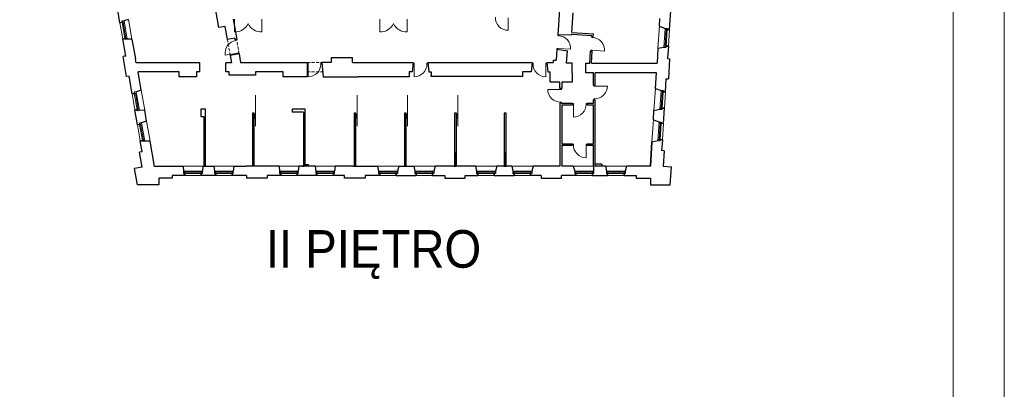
# Model space of a CAD drawing. Header units: centimetres. Extents: x 690840 to 714026, y 27673 to 40762.
# Tile 25 of 162: x 695317 to 695653, y 38891 to 39017. Entities that reach past the tile are written whole.
import ezdxf

# ---------------------------------------------------------------- set-up
doc = ezdxf.new("R2010")
doc.units = ezdxf.units.CM
doc.linetypes.add('DASHED', pattern=[19.05, 12.7, -6.35])
for name, color, linetype, lineweight in [('Drzwi i okna', 51, 'Continuous', 9), ('Opis', 102, 'Continuous', 9), ('Przekrojowa', 253, 'Continuous', 25), ('Ramka', 255, 'Continuous', 9), ('Widokowa', 140, 'Continuous', 9)]:
    doc.layers.add(name, color=color, linetype=linetype, lineweight=lineweight)
doc.layers.add('Obrys powierzchni', color=50, linetype='Continuous', lineweight=9, plot=False)
doc.styles.add('ARIELCE', font='arial.ttf', dxfattribs={"width": 0.9})

# ---------------------------------------------------------------- blocks, each defined once
blk = doc.blocks.new('zw$2918')
at = {"layer": 'Drzwi i okna', "color": 0}
for p, q in [((1352.6, -2969.1), (1352.5, -3054.6)), ((1539.7, -2969.1), (1539.8, -3054.6)), ((2344.7, -2969.1), (2344.6, -3054.6)), ((2531.8, -2969.1), (2531.9, -3054.6)), ((3221.2, -2959.2), (3220.4, -3044.7)), ((3559.9, -3081.2), (3560.3, -3074.6)), ((3568.8, -3081.8), (3559.9, -3081.2)), ((3567.8, -3081.8), (3568.3, -3075.1)), ((3792, -3093.7), (3792.4, -3087)), ((3800, -3094.2), (3800.4, -3087.5)), ((1359.2, -3114.6), (1358.2, -3109)), ((1358.2, -3114.8), (1367, -3113.2)), ((1367, -3113.2), (1366, -3107.4)), ((3800.9, -3094.3), (3792, -3093.7)), ((1374.5, -3200.2), (1290.3, -3215.2)), ((1373.5, -3200.3), (1382.3, -3198.7)), ((1375.7, -3207.2), (1374.5, -3200.2)), ((1382.3, -3198.7), (1383.6, -3205.9)), ((3554.3, -3168), (3553.9, -3174.5)), ((3563.3, -3168.6), (3554.3, -3168)), ((3561.8, -3175), (3562.3, -3168.5)), ((3562.3, -3168.5), (3647.6, -3174)), ((3786.4, -3180.5), (3786, -3186.9)), ((3795.4, -3181), (3786.4, -3180.5)), ((3794, -3187.4), (3794.4, -3181)), ((3794.4, -3181), (3879.7, -3186.4)), ((1855.3, -3269), (1848.8, -3269)), ((1848.8, -3277), (1855.3, -3277)), ((1855.3, -3277), (1855.1, -3362.5)), ((1855.3, -3278), (1855.3, -3269)), ((1942.2, -3278.2), (1942.2, -3269.2)), ((1942.2, -3269.2), (1948.8, -3269.2)), ((1942.2, -3277.2), (1950.1, -3277.2)), ((2571.6, -3277), (2579.4, -3277)), ((2579.4, -3269), (2572.9, -3269)), ((2579.4, -3277), (2579.3, -3362.5)), ((2579.4, -3278), (2579.4, -3269)), ((2666.3, -3278.2), (2666.3, -3269.2)), ((2666.3, -3269.2), (2672.9, -3269.2)), ((2666.3, -3277.2), (2674.2, -3277.2)), ((3391.1, -3277.2), (3383.2, -3277.2)), ((3391.1, -3269.2), (3384, -3269.2)), ((3391.1, -3278.2), (3391.1, -3269.2)), ((3478, -3278), (3478, -3269)), ((3478, -3269), (3485, -3269)), ((3485.8, -3277), (3478, -3277)), ((3478, -3277), (3478.2, -3362.5)), ((3805.4, -3425.5), (3805.4, -3419)), ((3814.4, -3425.5), (3805.4, -3425.5)), ((3813.4, -3419), (3813.4, -3425.5)), ((3813.4, -3425.5), (3898.9, -3425.4)), ((3576.7, -3448.5), (3491.2, -3448.3)), ((3575.7, -3448.5), (3584.7, -3448.5)), ((3576.7, -3442), (3576.7, -3448.5)), ((3584.7, -3448.5), (3584.7, -3442)), ((3575.5, -3535.4), (3584.5, -3535.4)), ((3576.5, -3535.4), (3576.5, -3542)), ((3584.5, -3535.4), (3584.5, -3542)), ((3666.2, -3544.3), (3659.7, -3544.3)), ((3659.7, -3552.3), (3666.2, -3552.3)), ((3666.2, -3552.3), (3666, -3637.8)), ((3666.2, -3553.3), (3666.2, -3544.3)), ((3753.1, -3553.5), (3753.1, -3544.5)), ((3753.1, -3544.5), (3759.7, -3544.5)), ((3753.1, -3552.5), (3759.7, -3552.5)), ((3814.6, -3512.4), (3805.6, -3512.4)), ((3805.6, -3512.4), (3805.6, -3519)), ((3813.6, -3512.4), (3813.6, -3519)), ((3666.3, -3822.2), (3659.7, -3822.2)), ((3666.3, -3830.2), (3659.7, -3830.2)), ((3666.3, -3831.2), (3666.3, -3822.2)), ((3753.2, -3831), (3753.2, -3822)), ((3753.2, -3822), (3759.7, -3822)), ((3759.7, -3830), (3753.2, -3830)), ((3753.2, -3830), (3753.3, -3915.5))]:
    blk.add_line(p, q, dxfattribs=at)
at = {"layer": 'Drzwi i okna', "color": 0, "ltscale": 1.6}
for centre, radius, start, end in [((3221, -2957.9), 86.7, 177.98726, 269.59787), ((1359.1, -2959.4), 95.4, 266.07162, 335.87639), ((1533.3, -2959.4), 95.4, 204.12361, 273.92838), ((2351.1, -2959.4), 95.4, 266.07162, 335.87639), ((2525.3, -2959.4), 95.4, 204.12361, 273.92838), ((3561, -3168.2), 86.7, 356.20358, 87.81419), ((1375.7, -3199.7), 86.7, 98.65194, 190.26256), ((3793.2, -3180.7), 86.7, 356.20358, 87.81419), ((1855.5, -3275.8), 86.7, 269.77938, 1.38999), ((2579.6, -3275.8), 86.7, 269.77938, 1.38999), ((3477.8, -3275.8), 86.7, 178.61001, 270.22062), ((3812.2, -3425.7), 86.7, 268.61836, 0.22898), ((3577.9, -3448.7), 86.7, 179.77102, 271.38164), ((3666.4, -3551.1), 86.7, 269.77102, 1.38164), ((3753, -3828.8), 86.7, 178.61001, 270.22062)]:
    blk.add_arc(centre, radius, start, end, dxfattribs=at)
at = {"layer": 'Drzwi i okna', "color": 0}
for centre, start, end in [((1364.1, -3122.6), 278.48889, 281.78745), ((1933.4, -3273.7), 178.25449, 181.55305), ((2657.5, -3273.7), 178.25449, 181.55305), ((3399.9, -3273.7), 358.44695, 1.74551), ((3810.1, -3503.7), 88.4553, 91.75387), ((3580, -3526.6), 88.24613, 91.5447), ((3744.3, -3549.1), 178.24613, 181.5447), ((3675.1, -3826.7), 358.44695, 1.74551)]:
    blk.add_arc(centre, 78.2, start, end, dxfattribs=at)
at = {"layer": 'Przekrojowa', "color": 0, "ltscale": 1.6}
for p, q in [((571.3, -2992.7), (551.6, -2877.4)), ((1246.6, -3025.7), (1215.3, -2842.4)), ((3574.4, -2856.9), (3566.8, -2974.4)), ((3656.5, -3058.7), (3665.1, -2925.5)), ((4322.1, -3041.3), (4330.4, -2912.5)), ((630.3, -2970), (599.3, -2980)), ((1290, -3018.3), (1246.6, -3025.7)), ((1305.1, -3106.7), (1290, -3018.3)), ((1344.5, -2969.1), (1368.1, -3107.1)), ((3566.8, -2974.4), (3560.3, -3074.7)), ((4253.5, -3017.2), (4256.9, -2963.7)), ((4253.5, -3017.2), (4292.9, -3031.6)), ((3560.3, -3074.7), (3655.6, -3073.5)), ((3655.6, -3073.5), (3655.8, -3070.7)), ((3655.8, -3070.7), (3790.4, -3079.4)), ((3656.5, -3058.7), (3803.2, -3068.2)), ((3790, -3087), (3790.4, -3079.4)), ((3790, -3087), (3801.9, -3087.8)), ((3801.9, -3087.8), (3803.2, -3068.2)), ((610.4, -3221.4), (590.2, -3103.1)), ((653.3, -3104.3), (620.7, -3105.6)), ((653.3, -3104.3), (676.4, -3239.5)), ((1354.4, -3098.3), (1305.1, -3106.7)), ((1354.4, -3098.3), (1356.3, -3109.1)), ((1368.1, -3107.1), (1356.3, -3109.1)), ((4314.9, -3153), (4309.4, -3237.8)), ((610.4, -3221.4), (592.7, -3224.4)), ((616.1, -3361.4), (592.7, -3224.4)), ((1384.9, -3205.7), (1323.8, -3216.1)), ((1323.8, -3216.1), (1332.6, -3267.4)), ((1384.9, -3205.7), (1394.9, -3264.1)), ((3553.9, -3174.5), (3549.1, -3248.1)), ((3553.9, -3174.5), (3625.4, -3184.6)), ((3619.9, -3269.2), (3625.4, -3184.6)), ((3778.2, -3269.1), (3783.5, -3186.8)), ((3783.5, -3186.8), (3795.5, -3187.5)), ((3790.2, -3269.1), (3795.5, -3187.5)), ((4243.8, -3167.5), (4237.3, -3269.1)), ((4243.8, -3167.5), (4284.7, -3158.9)), ((681.2, -3267.4), (676.4, -3239.5)), ((1116.8, -3267.4), (681.2, -3267.4)), ((1116.8, -3328.1), (1116.8, -3267.4)), ((1332.6, -3267.4), (1293.8, -3267.4)), ((1293.8, -3328.1), (1293.8, -3267.4)), ((1394.9, -3264.1), (1848.8, -3264.1)), ((1848.8, -3264.1), (1848.8, -3328.1)), ((2013.9, -3264.1), (1948.8, -3264.1)), ((1948.8, -3264.3), (1958.7, -3363.7)), ((2158.9, -3232.8), (2013.9, -3232.8)), ((2013.9, -3232.8), (2013.9, -3264.1)), ((2158.9, -3264.1), (2158.9, -3232.8)), ((2158.9, -3264.1), (2572.9, -3264.1)), ((2572.9, -3264.1), (2566.6, -3327.7)), ((2672.9, -3264.1), (3384.5, -3264.1)), ((2672.9, -3264.1), (2679.3, -3327.7)), ((3384.5, -3264.1), (3378.2, -3327.7)), ((3484.5, -3264.1), (3527.8, -3264.1)), ((3484.5, -3264.1), (3490.9, -3327.7)), ((3528.9, -3248.1), (3527.8, -3264.1)), ((3528.9, -3248.1), (3549.1, -3248.1)), ((3657.7, -3269), (3619.9, -3269.2)), ((3657.7, -3335), (3657.7, -3269)), ((3751.7, -3335), (3751.7, -3269)), ((3751.7, -3269.1), (3778.2, -3269.1)), ((3790.2, -3269.1), (3911.7, -3269.1)), ((3911.7, -3269.1), (4237.3, -3269.1)), ((4309.4, -3237.8), (4323.4, -3238.8)), ((4323.4, -3238.8), (4314.5, -3376.9)), ((633.8, -3358.4), (616.1, -3361.4)), ((654.4, -3478.6), (633.8, -3358.4)), ((717.2, -3454.7), (695.6, -3328.1)), ((975.8, -3328.1), (695.6, -3328.1)), ((975.8, -3363.1), (975.8, -3328.1)), ((1116.8, -3328.1), (1094.8, -3328.1)), ((1094.8, -3328.1), (1094.8, -3363.1)), ((1315.8, -3328.1), (1293.8, -3328.1)), ((1315.8, -3351.7), (1315.8, -3328.1)), ((1496.8, -3351.7), (1315.8, -3351.7)), ((1684.8, -3328.1), (1496.8, -3328.1)), ((1496.8, -3328.1), (1496.8, -3351.7)), ((1684.8, -3363.7), (1684.8, -3328.1)), ((1848.8, -3328.1), (1848.8, -3363.7)), ((2566.6, -3327.7), (2545.9, -3327.7)), ((2545.9, -3327.7), (2545.9, -3363.7)), ((2679.3, -3327.7), (2695.9, -3327.7)), ((2695.9, -3327.7), (2695.9, -3351.7)), ((2695.9, -3359.7), (2695.9, -3351.7)), ((2855.7, -3359.7), (2695.9, -3359.7)), ((3319.7, -3359.7), (2855.7, -3359.7)), ((3378.2, -3327.7), (3319.7, -3327.7)), ((3319.7, -3327.7), (3319.7, -3359.7)), ((3490.9, -3327.7), (3507.7, -3327.7)), ((3507.7, -3400), (3507.7, -3327.7)), ((3657.7, -3335), (3657.7, -3400)), ((3803.7, -3335), (3751.7, -3335)), ((3803.7, -3419), (3803.7, -3335)), ((3815.8, -3419), (3815.8, -3335)), ((4233, -3335), (3815.8, -3335)), ((4226.1, -3441.7), (4233, -3335)), ((1094.8, -3363.1), (975.8, -3363.1)), ((1848.8, -3363.7), (1684.8, -3363.7)), ((1958.7, -3363.7), (2196.9, -3363.7)), ((2545.9, -3363.7), (2196.9, -3363.7)), ((3574.7, -3400), (3507.7, -3400)), ((3574.7, -3442), (3574.7, -3400)), ((3657.7, -3400), (3586.7, -3400)), ((3586.7, -3400), (3586.7, -3442)), ((3803.7, -3419), (3815.8, -3419)), ((4294.7, -3465.8), (4300.5, -3376)), ((4300.5, -3376), (4314.5, -3376.9)), ((717.2, -3454.7), (682.4, -3466)), ((3586.7, -3442), (3574.7, -3442)), ((4226.1, -3441.7), (4265.5, -3456.2)), ((3586.7, -3542), (3574.7, -3542)), ((3574.7, -3542), (3574.7, -3973.7)), ((3586.7, -3542), (3659.7, -3542)), ((3586.7, -3554), (3659.7, -3554)), ((3586.7, -3554), (3586.7, -3821)), ((3659.7, -3542), (3659.7, -3554)), ((3759.7, -3542), (3803.7, -3542)), ((3759.7, -3542), (3759.7, -3554)), ((3759.7, -3554), (3803.7, -3554)), ((3803.7, -3542), (3803.7, -3519)), ((3803.7, -3519), (3815.8, -3519)), ((3803.7, -3821), (3803.7, -3554)), ((3815.8, -3973.7), (3815.8, -3519)), ((690.5, -3689.6), (673.3, -3589)), ((740.4, -3590.1), (703.8, -3591.5)), ((753.3, -3665.6), (740.4, -3590.1)), ((1156.1, -3583.7), (1123.1, -3583.7)), ((1123.1, -3583.7), (1123.1, -3633.7)), ((1156.1, -3883.7), (1156.1, -3583.7)), ((1487.7, -3610.7), (1475.7, -3610.7)), ((1475.7, -3610.7), (1475.7, -3883.7)), ((1487.7, -3883.7), (1487.7, -3610.7)), ((1835.7, -3583.7), (1746.7, -3583.7)), ((1746.7, -3583.7), (1746.7, -3604.7)), ((1823.7, -3604.7), (1746.7, -3604.7)), ((1835.7, -3583.7), (1821.7, -3583.7)), ((1823.7, -3604.7), (1823.7, -3883.7)), ((1835.7, -3883.7), (1835.7, -3583.7)), ((2181.7, -3610.7), (2169.7, -3610.7)), ((2169.7, -3610.7), (2169.7, -3883.7)), ((2181.7, -3883.7), (2181.7, -3610.7)), ((2524.7, -3610.7), (2512.7, -3610.7)), ((2512.7, -3610.7), (2512.7, -3883.7)), ((2524.7, -3883.7), (2524.7, -3610.7)), ((2867.7, -3610.7), (2855.7, -3610.7)), ((2855.7, -3610.7), (2855.7, -3883.7)), ((2867.7, -3883.7), (2867.7, -3610.7)), ((3206.7, -3610.7), (3194.7, -3610.7)), ((3194.7, -3610.7), (3194.7, -3883.7)), ((3206.7, -3883.7), (3206.7, -3610.7)), ((4212.3, -3656.3), (4216.4, -3592.1)), ((4216.4, -3592.1), (4257.3, -3583.4)), ((4280.8, -3680.4), (4287.5, -3577.6)), ((753.3, -3665.6), (718.5, -3676.9)), ((1123.1, -3633.7), (1144.1, -3633.7)), ((1144.1, -3633.7), (1144.1, -3883.7)), ((4212.3, -3656.3), (4251.7, -3670.7)), ((722.1, -3874.9), (709.3, -3800)), ((776.5, -3801), (739.9, -3802.5)), ((806.1, -3974.4), (776.5, -3801)), ((3586.7, -3821), (3659.7, -3821)), ((3586.7, -3830), (3586.7, -3973.7)), ((3586.7, -3830), (3659.7, -3830)), ((3659.7, -3821), (3659.7, -3830)), ((3759.7, -3821), (3803.7, -3821)), ((3759.7, -3821), (3759.7, -3830)), ((3759.7, -3830), (3803.7, -3830)), ((3803.7, -3973.7), (3803.7, -3830)), ((4202.6, -3806.6), (4191.8, -3973.7)), ((4191.8, -3973.7), (4202.6, -3806.6)), ((4202.6, -3806.6), (4243.4, -3798)), ((4273.6, -3792.1), (4268.9, -3866)), ((722.1, -3874.9), (704.4, -3877.9)), ((722, -3980.7), (704.4, -3877.9)), ((1156.1, -3883.7), (1144.1, -3883.7)), ((1487.7, -3883.7), (1475.7, -3883.7)), ((1835.7, -3883.7), (1823.7, -3883.7)), ((2181.7, -3883.7), (2169.7, -3883.7)), ((2524.7, -3883.7), (2512.7, -3883.7)), ((2867.7, -3883.7), (2855.7, -3883.7)), ((3206.7, -3883.7), (3194.7, -3883.7)), ((4286.8, -3867.2), (4268.9, -3866)), ((4286.8, -3867.2), (4280, -3973.3)), ((1835.7, -3973.7), (1835.7, -3961.7)), ((1835.7, -3961.7), (1855.7, -3961.7)), ((1855.7, -3961.7), (1855.7, -3973.7)), ((3859.8, -3959.7), (3815.8, -3959.7)), ((3859.8, -3959.7), (3859.8, -3973.7)), ((722, -3980.7), (671.6, -3989.3)), ((690.6, -4099.8), (671.6, -3989.3)), ((1000.3, -3974.4), (806.1, -3974.4)), ((1133.7, -4021.9), (1133.7, -4007.1)), ((1137.7, -3973.7), (1213.2, -3973.7)), ((1344.7, -4021.9), (1344.7, -4007.1)), ((1348.7, -3973.7), (1429.7, -3973.7)), ((1657.2, -3973.7), (1429.7, -3973.7)), ((1788.7, -4021.9), (1788.7, -4007.1)), ((1904.2, -3973.7), (1792.7, -3973.7)), ((1813.7, -3973.7), (1827.7, -3973.7)), ((2035.7, -4021.9), (2035.7, -4007.1)), ((2161.7, -3973.7), (2039.7, -3973.7)), ((2161.7, -3973.7), (2175.7, -3973.7)), ((2175.7, -3973.7), (2329.5, -3973.7)), ((2329.5, -3973.7), (2337.1, -4007.1)), ((2474.5, -3973.7), (2464.7, -4007.1)), ((2474.5, -3973.7), (2577.5, -3973.7)), ((2506.7, -3973.7), (2520.7, -3973.7)), ((2577.5, -3973.7), (2585.1, -4007.1)), ((2722.5, -3973.7), (2712.7, -4007.1)), ((2851.7, -3973.7), (2722.5, -3973.7)), ((2851.7, -3973.7), (2865.7, -3973.7)), ((2998.5, -3973.7), (2865.7, -3973.7)), ((2998.5, -3973.7), (3006.1, -4007.1)), ((3143.5, -3973.7), (3133.7, -4007.1)), ((3192.7, -3973.7), (3143.5, -3973.7)), ((3192.7, -3973.7), (3206.7, -3973.7)), ((3246.5, -3973.7), (3206.7, -3973.7)), ((3246.5, -3973.7), (3254.1, -4007.1)), ((3391.5, -3973.7), (3381.7, -4007.1)), ((3574.7, -3973.7), (3391.5, -3973.7)), ((3665.3, -3973.7), (3586.7, -3973.7)), ((3665.3, -3973.7), (3676.1, -4007.1)), ((3884.5, -3973.7), (3815.8, -3973.7)), ((3884.5, -3973.7), (3892.1, -4007.1)), ((4029.5, -3973.7), (4019.7, -4007.1)), ((4191.8, -3973.7), (4029.5, -3973.7)), ((4280, -3973.3), (4335.3, -3976.8)), ((4327.4, -4099.8), (4335.3, -3976.8)), ((927.9, -4054.8), (836.9, -4054.8)), ((836.9, -4054.8), (836.9, -4099.8)), ((1013.9, -4036.8), (927.9, -4036.8)), ((927.9, -4036.8), (927.9, -4054.8)), ((1224.9, -4036.8), (1125.9, -4036.8)), ((1435.9, -4036.8), (1336.9, -4036.8)), ((1435.9, -4036.8), (1435.9, -4054.8)), ((1576.9, -4054.8), (1435.9, -4054.8)), ((1668.9, -4036.8), (1576.9, -4036.8)), ((1576.9, -4036.8), (1576.9, -4054.8)), ((1915.9, -4036.8), (1780.9, -4036.8)), ((2104.9, -4036.8), (2027.9, -4036.8)), ((2104.9, -4054.8), (2104.9, -4036.8)), ((2245.9, -4054.8), (2104.9, -4054.8)), ((2344.9, -4036.8), (2245.9, -4036.8)), ((2245.9, -4036.8), (2245.9, -4054.8)), ((2456.9, -4036.8), (2592.9, -4036.8)), ((2704.9, -4036.8), (2788.9, -4036.8)), ((2788.9, -4036.8), (2788.9, -4054.8)), ((2788.9, -4054.8), (2926.9, -4054.8)), ((2926.9, -4054.8), (2926.9, -4036.8)), ((2926.9, -4036.8), (3013.9, -4036.8)), ((3125.9, -4036.8), (3261.9, -4036.8)), ((3446.9, -4036.8), (3373.9, -4036.8)), ((3446.9, -4036.8), (3446.9, -4054.8)), ((3446.9, -4054.8), (3584.9, -4054.8)), ((3683.9, -4036.8), (3584.9, -4036.8)), ((3584.9, -4054.8), (3584.9, -4036.8)), ((3795.9, -4036.8), (3899.9, -4036.8)), ((4011.9, -4036.8), (4094.9, -4036.8)), ((4094.9, -4036.8), (4094.9, -4054.8)), ((4094.9, -4054.8), (4192.9, -4054.8)), ((4192.9, -4054.8), (4192.9, -4099.8)), ((836.9, -4099.8), (690.6, -4099.8)), ((836.9, -4099.8), (701, -4099.8)), ((4192.9, -4099.8), (4316.9, -4099.8)), ((4192.9, -4099.8), (4327.4, -4099.8))]:
    blk.add_line(p, q, dxfattribs=at)
at = {"layer": 'Przekrojowa', "color": 0}
for p, q in [((586, -2990.2), (571.3, -2992.7)), ((571.3, -2992.7), (586, -2990.2)), ((599.3, -2980), (584.7, -2982.5)), ((584.7, -2982.5), (586, -2990.2)), ((4292.9, -3031.6), (4307.7, -3032.5)), ((4307.7, -3032.5), (4307.2, -3040.3)), ((4307.2, -3040.3), (4322.1, -3041.3)), ((4322.1, -3041.3), (4307.2, -3040.3)), ((604.9, -3100.6), (590.2, -3103.1)), ((590.2, -3103.1), (604.9, -3100.6)), ((606.2, -3108.2), (604.9, -3100.6)), ((620.8, -3105.7), (606.2, -3108.2)), ((4299.4, -3159.8), (4299.9, -3152.1)), ((4299.9, -3152.1), (4314.9, -3153)), ((4314.9, -3153), (4299.9, -3152.1)), ((4284.7, -3158.9), (4299.4, -3159.8)), ((669.1, -3476.1), (654.4, -3478.6)), ((654.4, -3478.6), (669.1, -3476.1)), ((682.4, -3466), (667.8, -3468.5)), ((667.8, -3468.5), (669.1, -3476.1)), ((4265.5, -3456.2), (4280.3, -3457.1)), ((4280.3, -3457.1), (4279.8, -3464.9)), ((4279.8, -3464.9), (4294.7, -3465.8)), ((4294.7, -3465.8), (4279.8, -3464.9)), ((688, -3586.5), (673.3, -3589)), ((673.3, -3589), (688, -3586.5)), ((689.3, -3594.2), (688, -3586.5)), ((703.9, -3591.7), (689.3, -3594.2)), ((4257.3, -3583.4), (4272.1, -3584.4)), ((4272.1, -3584.4), (4272.6, -3576.6)), ((4272.6, -3576.6), (4287.5, -3577.6)), ((4287.5, -3577.6), (4272.6, -3576.6)), ((705.2, -3687.1), (690.5, -3689.6)), ((690.5, -3689.6), (705.2, -3687.1)), ((718.5, -3676.9), (703.9, -3679.4)), ((703.9, -3679.4), (705.2, -3687.1)), ((4251.7, -3670.7), (4266.4, -3671.7)), ((4266.4, -3671.7), (4265.9, -3679.4)), ((4265.9, -3679.4), (4280.8, -3680.4)), ((4280.8, -3680.4), (4265.9, -3679.4)), ((724.1, -3797.5), (709.3, -3800)), ((709.3, -3800), (724.1, -3797.5)), ((725.4, -3805.1), (724.1, -3797.5)), ((740, -3802.6), (725.4, -3805.1)), ((4243.4, -3798), (4258.2, -3798.9)), ((4258.2, -3798.9), (4258.7, -3791.2)), ((4258.7, -3791.2), (4273.6, -3792.1)), ((4273.6, -3792.1), (4258.7, -3791.2)), ((1002.2, -3973.7), (1006.1, -4007.1)), ((1006.1, -4007.1), (1006.1, -4021.9)), ((1006.1, -4021.9), (1013.9, -4021.9)), ((1013.9, -4021.9), (1013.9, -4036.8)), ((1013.9, -4036.8), (1013.9, -4021.9)), ((1133.7, -4021.9), (1125.9, -4021.9)), ((1125.9, -4021.9), (1125.9, -4036.8)), ((1125.9, -4036.8), (1125.9, -4021.9)), ((1137.7, -3973.7), (1133.7, -4007.1)), ((1213.2, -3973.7), (1217.1, -4007.1)), ((1217.1, -4007.1), (1217.1, -4021.9)), ((1217.1, -4021.9), (1224.9, -4021.9)), ((1224.9, -4021.9), (1224.9, -4036.8)), ((1224.9, -4036.8), (1224.9, -4021.9)), ((1344.7, -4021.9), (1336.9, -4021.9)), ((1336.9, -4021.9), (1336.9, -4036.8)), ((1336.9, -4036.8), (1336.9, -4021.9)), ((1348.7, -3973.7), (1344.7, -4007.1)), ((1657.2, -3973.7), (1661.1, -4007.1)), ((1661.1, -4007.1), (1661.1, -4021.9)), ((1661.1, -4021.9), (1668.9, -4021.9)), ((1668.9, -4021.9), (1668.9, -4036.8)), ((1668.9, -4036.8), (1668.9, -4021.9)), ((1788.7, -4021.9), (1780.9, -4021.9)), ((1780.9, -4021.9), (1780.9, -4036.8)), ((1780.9, -4036.8), (1780.9, -4021.9)), ((1792.7, -3973.7), (1788.7, -4007.1)), ((1904.2, -3973.7), (1908.1, -4007.1)), ((1908.1, -4007.1), (1908.1, -4021.9)), ((1908.1, -4021.9), (1915.9, -4021.9)), ((1915.9, -4021.9), (1915.9, -4036.8)), ((1915.9, -4036.8), (1915.9, -4021.9)), ((2035.7, -4021.9), (2027.9, -4021.9)), ((2027.9, -4021.9), (2027.9, -4036.8)), ((2027.9, -4036.8), (2027.9, -4021.9)), ((2039.7, -3973.7), (2035.7, -4007.1)), ((2337.1, -4007.1), (2337.1, -4021.9)), ((2337.1, -4021.9), (2344.9, -4021.9)), ((2344.9, -4021.9), (2344.9, -4036.8)), ((2344.9, -4036.8), (2344.9, -4021.9)), ((2464.7, -4021.9), (2456.9, -4021.9)), ((2456.9, -4021.9), (2456.9, -4036.8)), ((2456.9, -4036.8), (2456.9, -4021.9)), ((2464.7, -4007.1), (2464.7, -4021.9)), ((2585.1, -4007.1), (2585.1, -4021.9)), ((2585.1, -4021.9), (2592.9, -4021.9)), ((2592.9, -4021.9), (2592.9, -4036.8)), ((2592.9, -4036.8), (2592.9, -4021.9)), ((2712.7, -4021.9), (2704.9, -4021.9)), ((2704.9, -4021.9), (2704.9, -4036.8)), ((2704.9, -4036.8), (2704.9, -4021.9)), ((2712.7, -4007.1), (2712.7, -4021.9)), ((3006.1, -4007.1), (3006.1, -4021.9)), ((3006.1, -4021.9), (3013.9, -4021.9)), ((3013.9, -4021.9), (3013.9, -4036.8)), ((3013.9, -4036.8), (3013.9, -4021.9)), ((3133.7, -4021.9), (3125.9, -4021.9)), ((3125.9, -4021.9), (3125.9, -4036.8)), ((3125.9, -4036.8), (3125.9, -4021.9)), ((3133.7, -4007.1), (3133.7, -4021.9)), ((3254.1, -4007.1), (3254.1, -4021.9)), ((3254.1, -4021.9), (3261.9, -4021.9)), ((3261.9, -4021.9), (3261.9, -4036.8)), ((3261.9, -4036.8), (3261.9, -4021.9)), ((3381.7, -4021.9), (3373.9, -4021.9)), ((3373.9, -4021.9), (3373.9, -4036.8)), ((3373.9, -4036.8), (3373.9, -4021.9)), ((3381.7, -4007.1), (3381.7, -4021.9)), ((3676.1, -4007.1), (3676.1, -4021.9)), ((3676.1, -4021.9), (3683.9, -4021.9)), ((3683.9, -4021.9), (3683.9, -4036.8)), ((3683.9, -4036.8), (3683.9, -4021.9)), ((3803.7, -4021.9), (3795.9, -4021.9)), ((3795.9, -4021.9), (3795.9, -4036.8)), ((3795.9, -4036.8), (3795.9, -4021.9)), ((3803.7, -3973.7), (3803.7, -4021.9)), ((3892.1, -4007.1), (3892.1, -4021.9)), ((3892.1, -4021.9), (3899.9, -4021.9)), ((3899.9, -4021.9), (3899.9, -4036.8)), ((3899.9, -4036.8), (3899.9, -4021.9)), ((4019.7, -4021.9), (4011.9, -4021.9)), ((4011.9, -4021.9), (4011.9, -4036.8)), ((4011.9, -4036.8), (4011.9, -4021.9)), ((4019.7, -4007.1), (4019.7, -4021.9))]:
    blk.add_line(p, q, dxfattribs=at)
at = {"layer": 'Widokowa', "color": 0, "ltscale": 1.6}
for p, q in [((571.3, -2992.7), (590.2, -3103.1)), ((630.3, -2970), (653.3, -3104.3)), ((4243.8, -3167.5), (4253.5, -3017.2)), ((4314.9, -3153), (4322.1, -3041.3)), ((654.4, -3478.6), (673.3, -3589)), ((717.2, -3454.7), (740.4, -3590.1)), ((1496.7, -3699), (1496.7, -3486.9)), ((2190.7, -3699), (2190.7, -3486.9)), ((2533.7, -3699), (2533.7, -3486.9)), ((2876.7, -3699), (2876.7, -3486.9)), ((4216.4, -3592.1), (4226.1, -3441.7)), ((4287.5, -3577.6), (4294.7, -3465.8)), ((690.5, -3689.6), (709.3, -3800)), ((753.3, -3665.6), (776.5, -3801)), ((4202.6, -3806.6), (4212.3, -3656.3)), ((4273.6, -3792.1), (4280.8, -3680.4)), ((1144.1, -3883.7), (1144.1, -3973.7)), ((1150.1, -3883.7), (1150.1, -3973.7)), ((1156.1, -3973.7), (1156.1, -3883.7)), ((1475.7, -3883.7), (1475.7, -3973.7)), ((1481.7, -3883.7), (1481.7, -3973.7)), ((1487.7, -3973.7), (1487.7, -3883.7)), ((1823.7, -3883.7), (1823.7, -3973.7)), ((1829.7, -3883.7), (1829.7, -3973.7)), ((1835.7, -3973.7), (1835.7, -3883.7)), ((2169.7, -3883.7), (2169.7, -3973.7)), ((2175.7, -3883.7), (2175.7, -3973.7)), ((2181.7, -3973.7), (2181.7, -3883.7)), ((2512.7, -3883.7), (2512.7, -3973.7)), ((2517.7, -3883.7), (2517.7, -3973.7)), ((2524.7, -3973.7), (2524.7, -3883.7)), ((2855.7, -3883.7), (2855.7, -3973.7)), ((2861.7, -3883.7), (2861.7, -3973.7)), ((2867.7, -3973.7), (2867.7, -3883.7)), ((3194.7, -3883.7), (3194.7, -3973.7)), ((3200.7, -3883.7), (3200.7, -3973.7)), ((3206.7, -3973.7), (3206.7, -3883.7)), ((2329.5, -3973.7), (2474.5, -3973.7)), ((2577.5, -3973.7), (2722.5, -3973.7)), ((2998.5, -3973.7), (3143.5, -3973.7)), ((3246.5, -3973.7), (3391.5, -3973.7)), ((3665.3, -3973.7), (3803.7, -3973.7)), ((3884.5, -3973.7), (4029.5, -3973.7)), ((1013.9, -4036.8), (1125.9, -4036.8)), ((1224.9, -4036.8), (1336.9, -4036.8)), ((1668.9, -4036.8), (1780.9, -4036.8)), ((1915.9, -4036.8), (2027.9, -4036.8)), ((2344.9, -4036.8), (2456.9, -4036.8)), ((2592.9, -4036.8), (2704.9, -4036.8)), ((3013.9, -4036.8), (3125.9, -4036.8)), ((3261.9, -4036.8), (3373.9, -4036.8)), ((3683.9, -4036.8), (3795.9, -4036.8)), ((3899.9, -4036.8), (4011.9, -4036.8))]:
    blk.add_line(p, q, dxfattribs=at)
at = {"layer": 'Widokowa', "color": 0}
for p, q in [((586, -2990.2), (600.6, -2987.7)), ((605, -3100.8), (586, -2990.2)), ((612.2, -3099.3), (593.3, -2988.9)), ((620.8, -3105.7), (599.3, -2980)), ((4292.9, -3031.6), (4284.7, -3158.9)), ((4307.2, -3040.3), (4292.4, -3039.3)), ((4299.8, -3039.8), (4292.6, -3151.6)), ((4307.2, -3040.1), (4299.9, -3152.1)), ((604.9, -3100.6), (619.5, -3098.1)), ((4299.9, -3152.1), (4285.2, -3151.1)), ((669.1, -3476.1), (683.7, -3473.6)), ((688, -3586.7), (669.1, -3476.1)), ((695.3, -3585.3), (676.4, -3474.9)), ((703.9, -3591.7), (682.4, -3466)), ((4265.5, -3456.2), (4257.3, -3583.4)), ((4279.8, -3464.9), (4265, -3463.9)), ((4272.4, -3464.4), (4265.2, -3576.2)), ((4279.8, -3464.6), (4272.6, -3576.6)), ((688, -3586.5), (702.6, -3584)), ((4272.6, -3576.6), (4257.8, -3575.7)), ((705.2, -3687.1), (719.8, -3684.6)), ((724.1, -3797.7), (705.2, -3687.1)), ((731.4, -3796.2), (712.5, -3685.8)), ((740, -3802.6), (718.5, -3676.9)), ((4251.7, -3670.7), (4243.4, -3798)), ((4265.9, -3679.4), (4251.2, -3678.5)), ((4258.5, -3678.9), (4251.3, -3790.7)), ((4265.9, -3679.2), (4258.7, -3791.2)), ((724.1, -3797.5), (738.7, -3795)), ((4258.7, -3791.2), (4243.9, -3790.2)), ((1137.7, -3973.7), (1002.2, -3973.7)), ((1133.7, -4007.1), (1006.1, -4007.1)), ((1013.9, -4021.9), (1013.9, -4007.1)), ((1125.9, -4014.5), (1013.9, -4014.5)), ((1126.1, -4021.9), (1013.9, -4021.9)), ((1125.9, -4021.9), (1125.9, -4007.1)), ((1348.7, -3973.7), (1213.2, -3973.7)), ((1344.7, -4007.1), (1217.1, -4007.1)), ((1224.9, -4021.9), (1224.9, -4007.1)), ((1336.9, -4014.5), (1224.9, -4014.5)), ((1337.1, -4021.9), (1224.9, -4021.9)), ((1336.9, -4021.9), (1336.9, -4007.1)), ((1792.7, -3973.7), (1657.2, -3973.7)), ((1788.7, -4007.1), (1661.1, -4007.1)), ((1668.9, -4021.9), (1668.9, -4007.1)), ((1780.9, -4014.5), (1668.9, -4014.5)), ((1781.1, -4021.9), (1668.9, -4021.9)), ((1780.9, -4021.9), (1780.9, -4007.1)), ((2039.7, -3973.7), (1904.2, -3973.7)), ((2035.7, -4007.1), (1908.1, -4007.1)), ((1915.9, -4021.9), (1915.9, -4007.1)), ((2027.9, -4014.5), (1915.9, -4014.5)), ((2028.1, -4021.9), (1915.9, -4021.9)), ((2027.9, -4021.9), (2027.9, -4007.1)), ((2464.7, -4007.1), (2337.1, -4007.1)), ((2344.9, -4021.9), (2344.9, -4007.1)), ((2456.9, -4014.5), (2344.9, -4014.5)), ((2457.1, -4021.9), (2344.9, -4021.9)), ((2456.9, -4021.9), (2456.9, -4007.1)), ((2712.7, -4007.1), (2585.1, -4007.1)), ((2592.9, -4021.9), (2592.9, -4007.1)), ((2704.9, -4014.5), (2592.9, -4014.5)), ((2705.1, -4021.9), (2592.9, -4021.9)), ((2704.9, -4021.9), (2704.9, -4007.1)), ((3133.7, -4007.1), (3006.1, -4007.1)), ((3013.9, -4021.9), (3013.9, -4007.1)), ((3125.9, -4014.5), (3013.9, -4014.5)), ((3126.1, -4021.9), (3013.9, -4021.9)), ((3125.9, -4021.9), (3125.9, -4007.1)), ((3381.7, -4007.1), (3254.1, -4007.1)), ((3261.9, -4021.9), (3261.9, -4007.1)), ((3373.9, -4014.5), (3261.9, -4014.5)), ((3374.1, -4021.9), (3261.9, -4021.9)), ((3373.9, -4021.9), (3373.9, -4007.1)), ((3803.7, -4007.1), (3676.1, -4007.1)), ((3683.9, -4021.9), (3683.9, -4007.1)), ((3795.9, -4014.5), (3683.9, -4014.5)), ((3796.1, -4021.9), (3683.9, -4021.9)), ((3795.9, -4021.9), (3795.9, -4007.1)), ((4019.7, -4007.1), (3892.1, -4007.1)), ((3899.9, -4021.9), (3899.9, -4007.1)), ((4011.9, -4014.5), (3899.9, -4014.5)), ((4012.1, -4021.9), (3899.9, -4021.9)), ((4011.9, -4021.9), (4011.9, -4007.1))]:
    blk.add_line(p, q, dxfattribs=at)
at = {"layer": 'Widokowa', "color": 0, "linetype": 'DASHED', "ltscale": 1.6}
for p, q in [((1323.8, -3216.1), (1305.1, -3106.7)), ((1384.9, -3205.7), (1368.1, -3107.1)), ((1848.8, -3264.1), (1948.8, -3264.1)), ((1848.8, -3328.1), (1955.2, -3328.1))]:
    blk.add_line(p, q, dxfattribs=at)
at = {"layer": 'Widokowa', "color": 0, "ltscale": 1.6}
for centre in [(1492.2, -3622.3), (2186.2, -3622.3), (2529.2, -3622.3), (2872.2, -3622.3), (1492.2, -3641.1), (2186.2, -3641.1), (2529.2, -3641.1), (2872.2, -3641.1)]:
    blk.add_circle(centre, 4.5, dxfattribs=at)

msp = doc.modelspace()

# ---------------------------------------------------------------- linework, layer by layer
at = {"layer": 'Obrys powierzchni', "ltscale": 1.6}
for points in [[(693552.62, 39262.32), (695652.62, 39262.32), (695652.62, 37777.32), (693552.62, 37777.32)], [(693570.12, 39244.82), (695635.12, 39244.82), (695635.12, 37794.82), (693570.12, 37794.82)]]:
    msp.add_lwpolyline(points, close=True, dxfattribs=at)

# ---------------------------------------------------------------- block references
at = {"layer": 'Ramka', "color": 251, "xscale": 0.05, "yscale": 0.05, "zscale": 0.05}
msp.add_blockref('zw$2918', (695322.23, 39165.93), dxfattribs=at)

# ---------------------------------------------------------------- texts
at = {"layer": 'Opis', "insert": (695400.59, 38945.46), "char_height": 14, "width": 724.063, "attachment_point": 1, "rotation": 359.981, "style": 'ARIELCE'}
msp.add_mtext('\\pxsm1,ql;{\\fArial|b0|i0|c238|p34;\\H0.916668x;II PIĘTRO}', dxfattribs=at)

doc.saveas('drawing.dxf')
